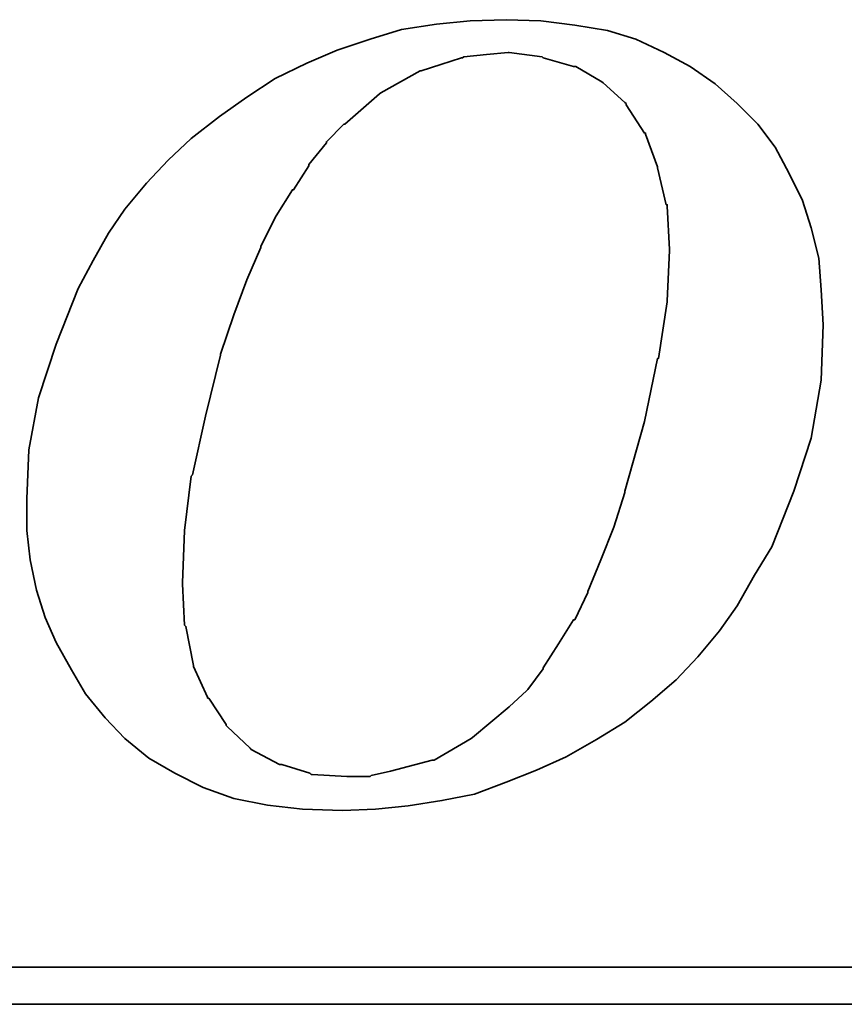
# Model space of a CAD drawing. Header units: inches. Extents: x 6 to 512, y 101 to 384.
# Tile 42 of 47: x 414.83 to 422.48, y 243.76 to 252.9. Entities that reach past the tile are written whole.
import ezdxf

# ---------------------------------------------------------------- set-up
doc = ezdxf.new("R2010")
doc.units = ezdxf.units.IN
doc.layers.add('DIM', color=4, linetype='Continuous')
doc.layers.add('layer 1', color=7, linetype='Continuous')

# ---------------------------------------------------------------- blocks, each defined once
blk = doc.blocks.new('TBI MOTION logo(完整正式版)')
at = {"layer": 'layer 1', "color": 22, "lineweight": 35}
for points, knots in [([(35.79625, -6.98375), (35.79625, -6.98375), (36.23125, -7.43875), (36.23125, -7.43875), (36.23125, -7.43875), (36.23125, -7.43875), (36.75625, -7.87125), (36.75625, -7.87125), (36.75625, -7.87125), (36.75625, -7.87125), (37.33125, -8.20375), (37.33125, -8.20375), (37.33125, -8.20375), (37.33125, -8.20375), (37.95625, -8.51875), (37.95625, -8.51875), (37.95625, -8.51875), (37.95625, -8.51875), (38.62625, -8.75875), (38.62625, -8.75875), (38.62625, -8.75875), (38.62625, -8.75875), (39.37125, -8.90375), (39.37125, -8.90375), (39.37125, -8.90375), (39.37125, -8.90375), (40.14125, -8.99875), (40.14125, -8.99875), (40.14125, -8.99875), (40.14125, -8.99875), (41.02625, -9.02375), (41.02625, -9.02375), (41.02625, -9.02375), (41.02625, -9.02375), (41.74625, -8.99875), (41.74625, -8.99875), (41.74625, -8.99875), (41.74625, -8.99875), (42.46625, -8.92375), (42.46625, -8.92375), (42.46625, -8.92375), (42.46625, -8.92375), (43.21125, -8.80625), (43.21125, -8.80625), (43.21125, -8.80625), (43.21125, -8.80625), (43.93125, -8.66375), (43.93125, -8.66375), (43.93125, -8.66375), (43.93125, -8.66375), (44.62625, -8.39875), (44.62625, -8.39875), (44.62625, -8.39875), (44.62625, -8.39875), (45.29625, -8.13375), (45.29625, -8.13375), (45.29625, -8.13375), (45.29625, -8.13375), (45.94625, -7.84375), (45.94625, -7.84375), (45.94625, -7.84375), (45.94625, -7.84375), (46.61625, -7.46375), (46.61625, -7.46375), (46.61625, -7.46375), (46.61625, -7.46375), (47.24125, -7.07875), (47.24125, -7.07875), (47.24125, -7.07875), (47.24125, -7.07875), (47.81625, -6.62375), (47.81625, -6.62375), (47.81625, -6.62375), (47.81625, -6.62375), (48.36875, -6.14375), (48.36875, -6.14375), (48.36875, -6.14375), (48.36875, -6.14375), (48.84625, -5.64125), (48.84625, -5.64125), (48.84625, -5.64125), (48.84625, -5.64125), (49.32625, -5.06375), (49.32625, -5.06375), (49.32625, -5.06375), (49.32625, -5.06375), (49.71125, -4.51374), (49.71125, -4.51374), (49.71125, -4.51374), (49.71125, -4.51374), (50.09625, -3.83874), (50.09625, -3.83874), (50.09625, -3.83874), (50.09625, -3.83874), (50.48125, -3.21374), (50.48125, -3.21374), (50.48125, -3.21374), (50.48125, -3.21374), (50.96125, -1.99125), (50.96125, -1.99125), (50.96125, -1.99125), (50.96125, -1.99125), (51.34375, -0.81875), (51.34375, -0.81875), (51.34375, -0.81875), (51.34375, -0.81875), (51.56125, 0.45624), (51.56125, 0.45624), (51.56125, 0.45624), (51.56125, 0.45624), (51.60625, 1.67624), (51.60625, 1.67624), (51.60625, 1.67624), (51.60625, 1.67624), (51.56125, 2.44625), (51.56125, 2.44625), (51.56125, 2.44625), (51.56125, 2.44625), (51.51125, 3.14125), (51.51125, 3.14125), (51.51125, 3.14125), (51.51125, 3.14125), (51.34375, 3.81125), (51.34375, 3.81125), (51.34375, 3.81125), (51.34375, 3.81125), (51.15125, 4.41125), (51.15125, 4.41125), (51.15125, 4.41125), (51.15125, 4.41125), (50.86125, 5.01125), (50.86125, 5.01125), (50.86125, 5.01125), (50.86125, 5.01125), (50.55125, 5.58875), (50.55125, 5.58875), (50.55125, 5.58875), (50.55125, 5.58875), (50.16625, 6.09125), (50.16625, 6.09125), (50.16625, 6.09125), (50.16625, 6.09125), (49.71125, 6.54875), (49.71125, 6.54875), (49.71125, 6.54875), (49.71125, 6.54875), (49.23125, 6.98125), (49.23125, 6.98125), (49.23125, 6.98125), (49.23125, 6.98125), (48.67875, 7.36625), (48.67875, 7.36625), (48.67875, 7.36625), (48.67875, 7.36625), (48.10375, 7.67625), (48.10375, 7.67625), (48.10375, 7.67625), (48.10375, 7.67625), (47.48125, 7.96375), (47.48125, 7.96375), (47.48125, 7.96375), (47.48125, 7.96375), (46.85625, 8.15625), (46.85625, 8.15625), (46.85625, 8.15625), (46.85625, 8.15625), (46.13625, 8.27624), (46.13625, 8.27624), (46.13625, 8.27624), (46.13625, 8.27624), (45.39125, 8.37125), (45.39125, 8.37125), (45.39125, 8.37125), (45.39125, 8.37125), (44.62625, 8.39624), (44.62625, 8.39624), (44.62625, 8.39624), (44.62625, 8.39624), (43.83625, 8.37125), (43.83625, 8.37125), (43.83625, 8.37125), (43.83625, 8.37125), (43.09125, 8.30125), (43.09125, 8.30125), (43.09125, 8.30125), (43.09125, 8.30125), (42.32125, 8.18125), (42.32125, 8.18125), (42.32125, 8.18125), (42.32125, 8.18125), (41.62875, 7.96375), (41.62875, 7.96375), (41.62875, 7.96375), (41.62875, 7.96375), (40.90625, 7.72625), (40.90625, 7.72625), (40.90625, 7.72625), (40.90625, 7.72625), (40.23624, 7.43625), (40.23624, 7.43625), (40.23624, 7.43625), (40.23624, 7.43625), (39.54124, 7.10125), (39.54124, 7.10125), (39.54124, 7.10125), (39.54124, 7.10125), (38.91625, 6.69125), (38.91625, 6.69125), (38.91625, 6.69125), (38.91625, 6.69125), (38.31625, 6.26125), (38.31625, 6.26125), (38.31625, 6.26125), (38.31625, 6.26125), (37.69125, 5.78125), (37.69125, 5.78125), (37.69125, 5.78125), (37.69125, 5.78125), (37.18625, 5.30125), (37.18625, 5.30125), (37.18625, 5.30125), (37.18625, 5.30125), (36.70625, 4.79624), (36.70625, 4.79624), (36.70625, 4.79624), (36.70625, 4.79624), (36.23125, 4.22125), (36.23125, 4.22125), (36.23125, 4.22125), (36.23125, 4.22125), (35.87124, 3.69375), (35.87124, 3.69375), (35.87124, 3.69375), (35.87124, 3.69375), (35.53125, 3.09125), (35.53125, 3.09125), (35.53125, 3.09125), (35.53125, 3.09125), (35.19875, 2.47125), (35.19875, 2.47125), (35.19875, 2.47125), (35.19875, 2.47125), (34.71625, 1.24625), (34.71625, 1.24625), (34.71625, 1.24625), (34.71625, 1.24625), (34.33125, 0.06874), (34.33125, 0.06874), (34.33125, 0.06874), (34.33125, 0.06874), (34.11625, -1.07875), (34.11625, -1.07875), (34.11625, -1.07875), (34.11625, -1.07875), (34.07125, -2.15875), (34.07125, -2.15875), (34.07125, -2.15875), (34.07125, -2.15875), (34.07125, -2.85375), (34.07125, -2.85375), (34.07125, -2.85375), (34.07125, -2.85375), (34.14125, -3.50375), (34.14125, -3.50375), (34.14125, -3.50375), (34.14125, -3.50375), (34.28625, -4.17375), (34.28625, -4.17375), (34.28625, -4.17375), (34.28625, -4.17375), (34.47625, -4.77624), (34.47625, -4.77624), (34.47625, -4.77624), (34.47625, -4.77624), (34.71625, -5.32625), (34.71625, -5.32625), (34.71625, -5.32625), (34.71625, -5.32625), (35.05375, -5.92875), (35.05375, -5.92875), (35.05375, -5.92875), (35.05375, -5.92875), (35.36375, -6.45375), (35.36375, -6.45375), (35.36375, -6.45375), (35.36375, -6.45375), (35.79625, -6.98375), (35.79625, -6.98375)], [0, 0, 0, 0, 0.01388889, 0.01388889, 0.01388889, 0.01388889, 0.02777778, 0.02777778, 0.02777778, 0.02777778, 0.04166667, 0.04166667, 0.04166667, 0.04166667, 0.05555556, 0.05555556, 0.05555556, 0.05555556, 0.06944444, 0.06944444, 0.06944444, 0.06944444, 0.08333333, 0.08333333, 0.08333333, 0.08333333, 0.09722222, 0.09722222, 0.09722222, 0.09722222, 0.11111111, 0.11111111, 0.11111111, 0.11111111, 0.125, 0.125, 0.125, 0.125, 0.13888889, 0.13888889, 0.13888889, 0.13888889, 0.15277778, 0.15277778, 0.15277778, 0.15277778, 0.16666667, 0.16666667, 0.16666667, 0.16666667, 0.18055556, 0.18055556, 0.18055556, 0.18055556, 0.19444444, 0.19444444, 0.19444444, 0.19444444, 0.20833333, 0.20833333, 0.20833333, 0.20833333, 0.22222222, 0.22222222, 0.22222222, 0.22222222, 0.23611111, 0.23611111, 0.23611111, 0.23611111, 0.25, 0.25, 0.25, 0.25, 0.26388889, 0.26388889, 0.26388889, 0.26388889, 0.27777778, 0.27777778, 0.27777778, 0.27777778, 0.29166667, 0.29166667, 0.29166667, 0.29166667, 0.30555556, 0.30555556, 0.30555556, 0.30555556, 0.31944444, 0.31944444, 0.31944444, 0.31944444, 0.33333333, 0.33333333, 0.33333333, 0.33333333, 0.34722222, 0.34722222, 0.34722222, 0.34722222, 0.36111111, 0.36111111, 0.36111111, 0.36111111, 0.375, 0.375, 0.375, 0.375, 0.38888889, 0.38888889, 0.38888889, 0.38888889, 0.40277778, 0.40277778, 0.40277778, 0.40277778, 0.41666667, 0.41666667, 0.41666667, 0.41666667, 0.43055556, 0.43055556, 0.43055556, 0.43055556, 0.44444444, 0.44444444, 0.44444444, 0.44444444, 0.45833333, 0.45833333, 0.45833333, 0.45833333, 0.47222222, 0.47222222, 0.47222222, 0.47222222, 0.48611111, 0.48611111, 0.48611111, 0.48611111, 0.5, 0.5, 0.5, 0.5, 0.51388889, 0.51388889, 0.51388889, 0.51388889, 0.52777778, 0.52777778, 0.52777778, 0.52777778, 0.54166667, 0.54166667, 0.54166667, 0.54166667, 0.55555556, 0.55555556, 0.55555556, 0.55555556, 0.56944444, 0.56944444, 0.56944444, 0.56944444, 0.58333333, 0.58333333, 0.58333333, 0.58333333, 0.59722222, 0.59722222, 0.59722222, 0.59722222, 0.61111111, 0.61111111, 0.61111111, 0.61111111, 0.625, 0.625, 0.625, 0.625, 0.63888889, 0.63888889, 0.63888889, 0.63888889, 0.65277778, 0.65277778, 0.65277778, 0.65277778, 0.66666667, 0.66666667, 0.66666667, 0.66666667, 0.68055556, 0.68055556, 0.68055556, 0.68055556, 0.69444444, 0.69444444, 0.69444444, 0.69444444, 0.70833333, 0.70833333, 0.70833333, 0.70833333, 0.72222222, 0.72222222, 0.72222222, 0.72222222, 0.73611111, 0.73611111, 0.73611111, 0.73611111, 0.75, 0.75, 0.75, 0.75, 0.76388889, 0.76388889, 0.76388889, 0.76388889, 0.77777778, 0.77777778, 0.77777778, 0.77777778, 0.79166667, 0.79166667, 0.79166667, 0.79166667, 0.80555556, 0.80555556, 0.80555556, 0.80555556, 0.81944444, 0.81944444, 0.81944444, 0.81944444, 0.83333333, 0.83333333, 0.83333333, 0.83333333, 0.84722222, 0.84722222, 0.84722222, 0.84722222, 0.86111111, 0.86111111, 0.86111111, 0.86111111, 0.875, 0.875, 0.875, 0.875, 0.88888889, 0.88888889, 0.88888889, 0.88888889, 0.90277778, 0.90277778, 0.90277778, 0.90277778, 0.91666667, 0.91666667, 0.91666667, 0.91666667, 0.93055556, 0.93055556, 0.93055556, 0.93055556, 0.94444444, 0.94444444, 0.94444444, 0.94444444, 0.95833333, 0.95833333, 0.95833333, 0.95833333, 0.97222222, 0.97222222, 0.97222222, 0.97222222, 0.98611111, 0.98611111, 0.98611111, 0.98611111, 1, 1, 1, 1]), ([(38.33875, 1.03124), (38.33875, 1.03124), (38.62625, 1.89625), (38.62625, 1.89625), (38.62625, 1.89625), (38.62625, 1.89625), (38.91625, 2.66375), (38.91625, 2.66375), (38.91625, 2.66375), (38.91625, 2.66375), (39.22625, 3.38125), (39.22625, 3.38125), (39.22625, 3.38125), (39.22625, 3.38125), (39.22625, 3.40624), (39.22625, 3.40624), (39.22625, 3.40624), (39.22625, 3.40624), (39.56124, 4.07624), (39.56124, 4.07624), (39.56124, 4.07624), (39.56124, 4.07624), (39.92125, 4.65125), (39.92125, 4.65125), (39.92125, 4.65125), (39.92125, 4.65125), (39.94625, 4.65125), (39.94625, 4.65125), (39.94625, 4.65125), (39.94625, 4.65125), (40.28125, 5.17875), (40.28125, 5.17875), (40.28125, 5.17875), (40.28125, 5.17875), (40.28125, 5.20375), (40.28125, 5.20375), (40.28125, 5.20375), (40.28125, 5.20375), (40.66875, 5.68625), (40.66875, 5.68625), (40.66875, 5.68625), (40.66875, 5.68625), (40.66875, 5.70625), (40.66875, 5.70625), (40.66875, 5.70625), (40.66875, 5.70625), (41.05124, 6.09125), (41.05124, 6.09125), (41.05124, 6.09125), (41.05124, 6.09125), (41.07625, 6.09125), (41.07625, 6.09125), (41.07625, 6.09125), (41.07625, 6.09125), (41.84125, 6.76625), (41.84125, 6.76625), (41.84125, 6.76625), (41.84125, 6.76625), (41.86625, 6.78625), (41.86625, 6.78625), (41.86625, 6.78625), (41.86625, 6.78625), (42.73125, 7.26624), (42.73125, 7.26624), (42.73125, 7.26624), (42.73125, 7.26624), (42.75625, 7.26624), (42.75625, 7.26624), (42.75625, 7.26624), (42.75625, 7.26624), (43.18625, 7.41125), (43.18625, 7.41125), (43.18625, 7.41125), (43.18625, 7.41125), (43.64125, 7.55625), (43.64125, 7.55625), (43.64125, 7.55625), (43.64125, 7.55625), (43.66625, 7.55625), (43.66625, 7.55625), (43.66625, 7.55625), (43.66625, 7.55625), (43.69125, 7.58124), (43.69125, 7.58124), (43.69125, 7.58124), (43.69125, 7.58124), (44.19125, 7.62625), (44.19125, 7.62625), (44.19125, 7.62625), (44.19125, 7.62625), (44.67125, 7.67625), (44.67125, 7.67625), (44.67125, 7.67625), (44.67125, 7.67625), (44.69625, 7.67625), (44.69625, 7.67625), (44.69625, 7.67625), (44.69625, 7.67625), (45.41875, 7.58124), (45.41875, 7.58124), (45.41875, 7.58124), (45.41875, 7.58124), (45.44125, 7.55625), (45.44125, 7.55625), (45.44125, 7.55625), (45.44125, 7.55625), (46.11125, 7.36625), (46.11125, 7.36625), (46.11125, 7.36625), (46.11125, 7.36625), (46.13625, 7.36625), (46.13625, 7.36625), (46.13625, 7.36625), (46.13625, 7.36625), (46.15875, 7.36625), (46.15875, 7.36625), (46.15875, 7.36625), (46.15875, 7.36625), (46.73625, 7.02624), (46.73625, 7.02624), (46.73625, 7.02624), (46.73625, 7.02624), (46.76125, 7.00624), (46.76125, 7.00624), (46.76125, 7.00624), (46.76125, 7.00624), (47.24125, 6.57124), (47.24125, 6.57124), (47.24125, 6.57124), (47.24125, 6.57124), (47.26625, 6.54875), (47.26625, 6.54875), (47.26625, 6.54875), (47.26625, 6.54875), (47.26625, 6.52375), (47.26625, 6.52375), (47.26625, 6.52375), (47.26625, 6.52375), (47.67375, 5.89875), (47.67375, 5.89875), (47.67375, 5.89875), (47.67375, 5.89875), (47.69625, 5.89875), (47.69625, 5.89875), (47.69625, 5.89875), (47.69625, 5.89875), (47.69625, 5.87625), (47.69625, 5.87625), (47.69625, 5.87625), (47.69625, 5.87625), (47.96125, 5.15625), (47.96125, 5.15625), (47.96125, 5.15625), (47.96125, 5.15625), (47.96125, 5.13125), (47.96125, 5.13125), (47.96125, 5.13125), (47.96125, 5.13125), (48.15125, 4.31875), (48.15125, 4.31875), (48.15125, 4.31875), (48.15125, 4.31875), (48.17625, 4.31875), (48.17625, 4.31875), (48.17625, 4.31875), (48.17625, 4.31875), (48.17625, 4.29125), (48.17625, 4.29125), (48.17625, 4.29125), (48.17625, 4.29125), (48.22625, 3.33125), (48.22625, 3.33125), (48.22625, 3.33125), (48.22625, 3.33125), (48.22625, 3.30875), (48.22625, 3.30875), (48.22625, 3.30875), (48.22625, 3.30875), (48.17625, 2.20624), (48.17625, 2.20624), (48.17625, 2.20624), (48.17625, 2.20624), (48.17625, 2.18124), (48.17625, 2.18124), (48.17625, 2.18124), (48.17625, 2.18124), (47.98375, 0.93624), (47.98375, 0.93624), (47.98375, 0.93624), (47.98375, 0.93624), (47.96125, 0.93624), (47.96125, 0.93624), (47.96125, 0.93624), (47.96125, 0.93624), (47.67375, -0.45874), (47.67375, -0.45874), (47.67375, -0.45874), (47.67375, -0.45874), (47.24125, -1.99125), (47.24125, -1.99125), (47.24125, -1.99125), (47.24125, -1.99125), (47.24125, -2.01874), (47.24125, -2.01874), (47.24125, -2.01874), (47.24125, -2.01874), (47.00125, -2.78375), (47.00125, -2.78375), (47.00125, -2.78375), (47.00125, -2.78375), (46.71125, -3.50375), (46.71125, -3.50375), (46.71125, -3.50375), (46.71125, -3.50375), (46.42625, -4.19875), (46.42625, -4.19875), (46.42625, -4.19875), (46.42625, -4.19875), (46.42625, -4.22375), (46.42625, -4.22375), (46.42625, -4.22375), (46.42625, -4.22375), (46.13625, -4.82374), (46.13625, -4.82374), (46.13625, -4.82374), (46.13625, -4.82374), (46.11125, -4.82374), (46.11125, -4.82374), (46.11125, -4.82374), (46.11125, -4.82374), (45.77625, -5.35125), (45.77625, -5.35125), (45.77625, -5.35125), (45.77625, -5.35125), (45.44125, -5.87875), (45.44125, -5.87875), (45.44125, -5.87875), (45.44125, -5.87875), (45.44125, -5.90375), (45.44125, -5.90375), (45.44125, -5.90375), (45.44125, -5.90375), (45.10625, -6.35875), (45.10625, -6.35875), (45.10625, -6.35875), (45.10625, -6.35875), (45.08125, -6.38375), (45.08125, -6.38375), (45.08125, -6.38375), (45.08125, -6.38375), (44.69625, -6.74375), (44.69625, -6.74375), (44.69625, -6.74375), (44.69625, -6.74375), (43.88375, -7.41625), (43.88375, -7.41625), (43.88375, -7.41625), (43.88375, -7.41625), (43.85625, -7.43875), (43.85625, -7.43875), (43.85625, -7.43875), (43.85625, -7.43875), (43.04125, -7.91875), (43.04125, -7.91875), (43.04125, -7.91875), (43.04125, -7.91875), (43.01625, -7.91875), (43.01625, -7.91875), (43.01625, -7.91875), (43.01625, -7.91875), (42.99625, -7.91875), (42.99625, -7.91875), (42.99625, -7.91875), (42.99625, -7.91875), (42.08125, -8.15875), (42.08125, -8.15875), (42.08125, -8.15875), (42.08125, -8.15875), (41.65125, -8.25625), (41.65125, -8.25625), (41.65125, -8.25625), (41.65125, -8.25625), (41.62875, -8.27875), (41.62875, -8.27875), (41.62875, -8.27875), (41.62875, -8.27875), (41.60125, -8.27875), (41.60125, -8.27875), (41.60125, -8.27875), (41.60125, -8.27875), (41.12125, -8.27875), (41.12125, -8.27875), (41.12125, -8.27875), (41.12125, -8.27875), (40.35624, -8.23125), (40.35624, -8.23125), (40.35624, -8.23125), (40.35624, -8.23125), (40.33125, -8.23125), (40.33125, -8.23125), (40.33125, -8.23125), (40.33125, -8.23125), (40.30625, -8.20375), (40.30625, -8.20375), (40.30625, -8.20375), (40.30625, -8.20375), (39.68375, -8.01375), (39.68375, -8.01375), (39.68375, -8.01375), (39.68375, -8.01375), (39.66124, -8.01375), (39.66124, -8.01375), (39.66124, -8.01375), (39.66124, -8.01375), (39.63625, -8.01375), (39.63625, -8.01375), (39.63625, -8.01375), (39.63625, -8.01375), (39.01125, -7.67875), (39.01125, -7.67875), (39.01125, -7.67875), (39.01125, -7.67875), (38.98875, -7.65375), (38.98875, -7.65375), (38.98875, -7.65375), (38.98875, -7.65375), (38.48625, -7.17375), (38.48625, -7.17375), (38.48625, -7.17375), (38.48625, -7.17375), (38.45875, -7.14875), (38.45875, -7.14875), (38.45875, -7.14875), (38.45875, -7.14875), (38.45875, -7.12875), (38.45875, -7.12875), (38.45875, -7.12875), (38.45875, -7.12875), (38.07625, -6.54875), (38.07625, -6.54875), (38.07625, -6.54875), (38.07625, -6.54875), (38.05125, -6.54875), (38.05125, -6.54875), (38.05125, -6.54875), (38.05125, -6.54875), (38.05125, -6.52875), (38.05125, -6.52875), (38.05125, -6.52875), (38.05125, -6.52875), (37.74125, -5.85375), (37.74125, -5.85375), (37.74125, -5.85375), (37.74125, -5.85375), (37.74125, -5.82875), (37.74125, -5.82875), (37.74125, -5.82875), (37.74125, -5.82875), (37.57375, -4.96875), (37.57375, -4.96875), (37.57375, -4.96875), (37.57375, -4.96875), (37.54625, -4.94375), (37.54625, -4.94375), (37.54625, -4.94375), (37.54625, -4.94375), (37.50125, -4.03375), (37.50125, -4.03375), (37.50125, -4.03375), (37.50125, -4.03375), (37.50125, -4.00875), (37.50125, -4.00875), (37.50125, -4.00875), (37.50125, -4.00875), (37.54625, -2.85375), (37.54625, -2.85375), (37.54625, -2.85375), (37.54625, -2.85375), (37.69125, -1.65875), (37.69125, -1.65875), (37.69125, -1.65875), (37.69125, -1.65875), (37.71624, -1.63375), (37.71624, -1.63375), (37.71624, -1.63375), (37.71624, -1.63375), (38.00375, -0.33875), (38.00375, -0.33875), (38.00375, -0.33875), (38.00375, -0.33875), (38.33875, 1.00624), (38.33875, 1.00624), (38.33875, 1.00624), (38.33875, 1.00624), (38.33875, 1.03124), (38.33875, 1.03124)], [0, 0, 0, 0, 0.01010101, 0.01010101, 0.01010101, 0.01010101, 0.02020202, 0.02020202, 0.02020202, 0.02020202, 0.03030303, 0.03030303, 0.03030303, 0.03030303, 0.04040404, 0.04040404, 0.04040404, 0.04040404, 0.05050505, 0.05050505, 0.05050505, 0.05050505, 0.06060606, 0.06060606, 0.06060606, 0.06060606, 0.07070707, 0.07070707, 0.07070707, 0.07070707, 0.08080808, 0.08080808, 0.08080808, 0.08080808, 0.09090909, 0.09090909, 0.09090909, 0.09090909, 0.1010101, 0.1010101, 0.1010101, 0.1010101, 0.11111111, 0.11111111, 0.11111111, 0.11111111, 0.12121212, 0.12121212, 0.12121212, 0.12121212, 0.13131313, 0.13131313, 0.13131313, 0.13131313, 0.14141414, 0.14141414, 0.14141414, 0.14141414, 0.15151515, 0.15151515, 0.15151515, 0.15151515, 0.16161616, 0.16161616, 0.16161616, 0.16161616, 0.17171717, 0.17171717, 0.17171717, 0.17171717, 0.18181818, 0.18181818, 0.18181818, 0.18181818, 0.19191919, 0.19191919, 0.19191919, 0.19191919, 0.2020202, 0.2020202, 0.2020202, 0.2020202, 0.21212121, 0.21212121, 0.21212121, 0.21212121, 0.22222222, 0.22222222, 0.22222222, 0.22222222, 0.23232323, 0.23232323, 0.23232323, 0.23232323, 0.24242424, 0.24242424, 0.24242424, 0.24242424, 0.25252525, 0.25252525, 0.25252525, 0.25252525, 0.26262626, 0.26262626, 0.26262626, 0.26262626, 0.27272727, 0.27272727, 0.27272727, 0.27272727, 0.28282828, 0.28282828, 0.28282828, 0.28282828, 0.29292929, 0.29292929, 0.29292929, 0.29292929, 0.3030303, 0.3030303, 0.3030303, 0.3030303, 0.31313131, 0.31313131, 0.31313131, 0.31313131, 0.32323232, 0.32323232, 0.32323232, 0.32323232, 0.33333333, 0.33333333, 0.33333333, 0.33333333, 0.34343434, 0.34343434, 0.34343434, 0.34343434, 0.35353535, 0.35353535, 0.35353535, 0.35353535, 0.36363636, 0.36363636, 0.36363636, 0.36363636, 0.37373737, 0.37373737, 0.37373737, 0.37373737, 0.38383838, 0.38383838, 0.38383838, 0.38383838, 0.39393939, 0.39393939, 0.39393939, 0.39393939, 0.4040404, 0.4040404, 0.4040404, 0.4040404, 0.41414141, 0.41414141, 0.41414141, 0.41414141, 0.42424242, 0.42424242, 0.42424242, 0.42424242, 0.43434343, 0.43434343, 0.43434343, 0.43434343, 0.44444444, 0.44444444, 0.44444444, 0.44444444, 0.45454545, 0.45454545, 0.45454545, 0.45454545, 0.46464646, 0.46464646, 0.46464646, 0.46464646, 0.47474747, 0.47474747, 0.47474747, 0.47474747, 0.48484848, 0.48484848, 0.48484848, 0.48484848, 0.49494949, 0.49494949, 0.49494949, 0.49494949, 0.50505051, 0.50505051, 0.50505051, 0.50505051, 0.51515152, 0.51515152, 0.51515152, 0.51515152, 0.52525253, 0.52525253, 0.52525253, 0.52525253, 0.53535354, 0.53535354, 0.53535354, 0.53535354, 0.54545455, 0.54545455, 0.54545455, 0.54545455, 0.55555556, 0.55555556, 0.55555556, 0.55555556, 0.56565657, 0.56565657, 0.56565657, 0.56565657, 0.57575758, 0.57575758, 0.57575758, 0.57575758, 0.58585859, 0.58585859, 0.58585859, 0.58585859, 0.5959596, 0.5959596, 0.5959596, 0.5959596, 0.60606061, 0.60606061, 0.60606061, 0.60606061, 0.61616162, 0.61616162, 0.61616162, 0.61616162, 0.62626263, 0.62626263, 0.62626263, 0.62626263, 0.63636364, 0.63636364, 0.63636364, 0.63636364, 0.64646465, 0.64646465, 0.64646465, 0.64646465, 0.65656566, 0.65656566, 0.65656566, 0.65656566, 0.66666667, 0.66666667, 0.66666667, 0.66666667, 0.67676768, 0.67676768, 0.67676768, 0.67676768, 0.68686869, 0.68686869, 0.68686869, 0.68686869, 0.6969697, 0.6969697, 0.6969697, 0.6969697, 0.70707071, 0.70707071, 0.70707071, 0.70707071, 0.71717172, 0.71717172, 0.71717172, 0.71717172, 0.72727273, 0.72727273, 0.72727273, 0.72727273, 0.73737374, 0.73737374, 0.73737374, 0.73737374, 0.74747475, 0.74747475, 0.74747475, 0.74747475, 0.75757576, 0.75757576, 0.75757576, 0.75757576, 0.76767677, 0.76767677, 0.76767677, 0.76767677, 0.77777778, 0.77777778, 0.77777778, 0.77777778, 0.78787879, 0.78787879, 0.78787879, 0.78787879, 0.7979798, 0.7979798, 0.7979798, 0.7979798, 0.80808081, 0.80808081, 0.80808081, 0.80808081, 0.81818182, 0.81818182, 0.81818182, 0.81818182, 0.82828283, 0.82828283, 0.82828283, 0.82828283, 0.83838384, 0.83838384, 0.83838384, 0.83838384, 0.84848485, 0.84848485, 0.84848485, 0.84848485, 0.85858586, 0.85858586, 0.85858586, 0.85858586, 0.86868687, 0.86868687, 0.86868687, 0.86868687, 0.87878788, 0.87878788, 0.87878788, 0.87878788, 0.88888889, 0.88888889, 0.88888889, 0.88888889, 0.8989899, 0.8989899, 0.8989899, 0.8989899, 0.90909091, 0.90909091, 0.90909091, 0.90909091, 0.91919192, 0.91919192, 0.91919192, 0.91919192, 0.92929293, 0.92929293, 0.92929293, 0.92929293, 0.93939394, 0.93939394, 0.93939394, 0.93939394, 0.94949495, 0.94949495, 0.94949495, 0.94949495, 0.95959596, 0.95959596, 0.95959596, 0.95959596, 0.96969697, 0.96969697, 0.96969697, 0.96969697, 0.97979798, 0.97979798, 0.97979798, 0.97979798, 0.98989899, 0.98989899, 0.98989899, 0.98989899, 1, 1, 1, 1]), ([(75.90875, -9.47875), (75.90875, -9.47875), (75.90875, -12.28625), (75.90875, -12.28625), (75.90875, -12.28625), (75.90875, -12.28625), (75.90875, -12.47875), (75.90875, -12.47875), (75.90875, -12.47875), (75.90875, -12.47875), (75.71625, -12.47875), (75.71625, -12.47875), (75.71625, -12.47875), (75.71625, -12.47875), (-88.32875, -12.47875), (-88.32875, -12.47875), (-88.32875, -12.47875), (-88.32875, -12.47875), (-88.32875, -13.29375), (-88.32875, -13.29375), (-88.32875, -13.29375), (-88.32875, -13.29375), (82.89125, -13.29375), (82.89125, -13.29375), (82.89125, -13.29375), (82.89125, -13.29375), (75.90875, -9.47875), (75.90875, -9.47875)], [0, 0, 0, 0, 0.14285714, 0.14285714, 0.14285714, 0.14285714, 0.28571429, 0.28571429, 0.28571429, 0.28571429, 0.42857143, 0.42857143, 0.42857143, 0.42857143, 0.57142857, 0.57142857, 0.57142857, 0.57142857, 0.71428571, 0.71428571, 0.71428571, 0.71428571, 0.85714286, 0.85714286, 0.85714286, 0.85714286, 1, 1, 1, 1])]:
    blk.add_open_spline(points, degree=3, knots=knots, dxfattribs=at)

msp = doc.modelspace()

# ---------------------------------------------------------------- block references
at = {"layer": 'DIM', "xscale": 0.4210712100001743, "yscale": 0.421071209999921, "zscale": 0.4210712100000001}
msp.add_blockref('TBI MOTION logo(完整正式版)', (400.5514, 249.3617), dxfattribs=at)

doc.saveas('drawing.dxf')
